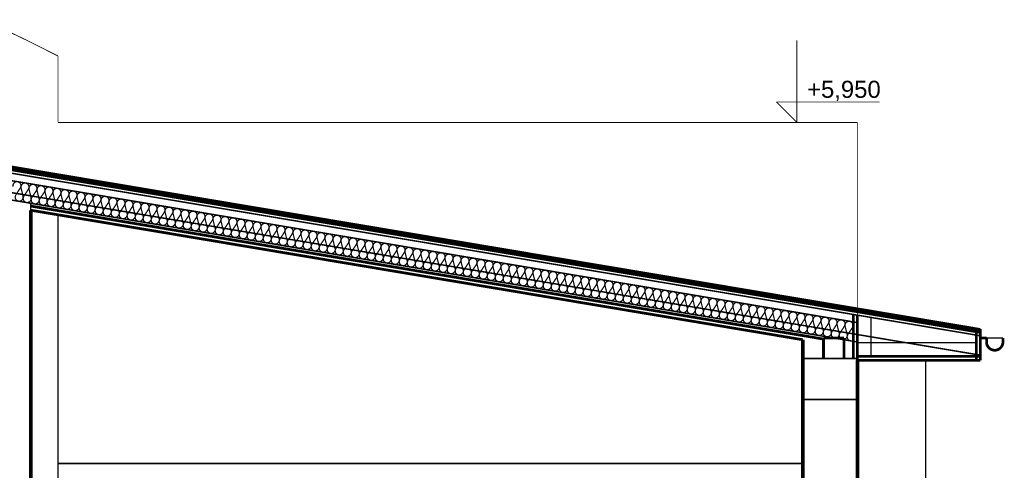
# Model space of a CAD drawing. Extents: x -289843 to 60066, y -44128 to 109843.
# Tile 59 of 61: x 41123 to 48328, y 1164 to 4460. Entities that reach past the tile are written whole.
import ezdxf

# ---------------------------------------------------------------- set-up
doc = ezdxf.new("R2010")
doc.units = 0
doc.header["$MEASUREMENT"] = 0
doc.linetypes.add('Dlouhé čárky', pattern=[250, 150, -100])
for name, color, linetype in [('EXTERIOR_WALLS', 7, 'Continuous'), ('KÓTY', 7, 'Continuous'), ('múry', 7, 'Continuous'), ('PRIEVLAKY', 7, 'Continuous'), ('čiary', 7, 'Continuous')]:
    doc.layers.add(name, color=color, linetype=linetype)
doc.styles.add('GENERATED_STYLE_1', font='arial.ttf')

# ---------------------------------------------------------------- blocks, each defined once
blk = doc.blocks.new('InsulFib_70_1342')
at = {"layer": 'EXTERIOR_WALLS', "color": 0, "linetype": 'ByBlock', "const_width": 8.82}
for points in [[(2847.2, 98.3), (2849.6, 112.7), (2844.9, 126.5), (2834.2, 136.4), (2820.1, 140), (2805.9, 136.4), (2795.2, 126.5), (2790.5, 112.7), (2792.9, 98.3)], [(2906.6, 98.3), (2909, 112.7), (2904.3, 126.5), (2893.5, 136.4), (2879.4, 140), (2865.3, 136.4), (2854.6, 126.5), (2849.8, 112.7), (2852.2, 98.3)], [(2966, 98.3), (2968.4, 112.7), (2963.6, 126.5), (2952.9, 136.4), (2938.8, 140), (2924.7, 136.4), (2913.9, 126.5), (2909.2, 112.7), (2911.6, 98.3)], [(3025.4, 98.3), (3027.7, 112.7), (3023, 126.5), (3012.3, 136.4), (2998.2, 140), (2984, 136.4), (2973.3, 126.5), (2968.6, 112.7), (2971, 98.3)], [(3084.7, 98.3), (3087.1, 112.7), (3082.4, 126.5), (3071.7, 136.4), (3057.5, 140), (3043.4, 136.4), (3032.7, 126.5), (3027.9, 112.7), (3030.3, 98.3)], [(3144.1, 98.3), (3146.5, 112.7), (3141.7, 126.5), (3131, 136.4), (3116.9, 140), (3102.8, 136.4), (3092.1, 126.5), (3087.3, 112.7), (3089.7, 98.3)], [(3203.5, 98.3), (3205.8, 112.7), (3201.1, 126.5), (3190.4, 136.4), (3176.3, 140), (3162.1, 136.4), (3151.4, 126.5), (3146.7, 112.7), (3149.1, 98.3)], [(3262.8, 98.3), (3265.2, 112.7), (3260.5, 126.5), (3249.8, 136.4), (3235.6, 140), (3221.5, 136.4), (3210.8, 126.5), (3206.1, 112.7), (3208.4, 98.3)], [(3322.2, 98.3), (3324.6, 112.7), (3319.9, 126.5), (3309.1, 136.4), (3295, 140), (3280.9, 136.4), (3270.2, 126.5), (3265.4, 112.7), (3267.8, 98.3)], [(3381.6, 98.3), (3384, 112.7), (3379.2, 126.5), (3368.5, 136.4), (3354.4, 140), (3340.3, 136.4), (3329.5, 126.5), (3324.8, 112.7), (3327.2, 98.3)], [(3440.9, 98.3), (3443.3, 112.7), (3438.6, 126.5), (3427.9, 136.4), (3413.7, 140), (3399.6, 136.4), (3388.9, 126.5), (3384.2, 112.7), (3386.6, 98.3)], [(3500.3, 98.3), (3502.7, 112.7), (3498, 126.5), (3487.2, 136.4), (3473.1, 140), (3459, 136.4), (3448.3, 126.5), (3443.5, 112.7), (3445.9, 98.3)], [(3559.7, 98.3), (3562.1, 112.7), (3557.3, 126.5), (3546.6, 136.4), (3532.5, 140), (3518.4, 136.4), (3507.6, 126.5), (3502.9, 112.7), (3505.3, 98.3)], [(3619, 98.3), (3621.4, 112.7), (3616.7, 126.5), (3606, 136.4), (3591.9, 140), (3577.7, 136.4), (3567, 126.5), (3562.3, 112.7), (3564.7, 98.3)], [(3678.4, 98.3), (3680.8, 112.7), (3676.1, 126.5), (3665.3, 136.4), (3651.2, 140), (3637.1, 136.4), (3626.4, 126.5), (3621.6, 112.7), (3624, 98.3)], [(3737.8, 98.3), (3740.2, 112.7), (3735.4, 126.5), (3724.7, 136.4), (3710.6, 140), (3696.5, 136.4), (3685.7, 126.5), (3681, 112.7), (3683.4, 98.3)], [(3797.2, 98.3), (3799.5, 112.7), (3794.8, 126.5), (3784.1, 136.4), (3770, 140), (3755.8, 136.4), (3745.1, 126.5), (3740.4, 112.7), (3742.8, 98.3)], [(3856.5, 98.3), (3858.9, 112.7), (3854.2, 126.5), (3843.5, 136.4), (3829.3, 140), (3815.2, 136.4), (3804.5, 126.5), (3799.8, 112.7), (3802.1, 98.3)], [(3915.9, 98.3), (3918.3, 112.7), (3913.5, 126.5), (3902.8, 136.4), (3888.7, 140), (3874.6, 136.4), (3863.9, 126.5), (3859.1, 112.7), (3861.5, 98.3)], [(3975.3, 98.3), (3977.7, 112.7), (3972.9, 126.5), (3962.2, 136.4), (3948.1, 140), (3933.9, 136.4), (3923.2, 126.5), (3918.5, 112.7), (3920.9, 98.3)], [(4034.6, 98.3), (4037, 112.7), (4032.3, 126.5), (4021.6, 136.4), (4007.4, 140), (3993.3, 136.4), (3982.6, 126.5), (3977.9, 112.7), (3980.3, 98.3)], [(4094, 98.3), (4096.4, 112.7), (4091.7, 126.5), (4080.9, 136.4), (4066.8, 140), (4052.7, 136.4), (4042, 126.5), (4037.2, 112.7), (4039.6, 98.3)], [(4153.4, 98.3), (4155.8, 112.7), (4151, 126.5), (4140.3, 136.4), (4126.2, 140), (4112.1, 136.4), (4101.3, 126.5), (4096.6, 112.7), (4099, 98.3)], [(4212.7, 98.3), (4215.1, 112.7), (4210.4, 126.5), (4199.7, 136.4), (4185.5, 140), (4171.4, 136.4), (4160.7, 126.5), (4156, 112.7), (4158.4, 98.3)], [(4272.1, 98.3), (4274.5, 112.7), (4269.8, 126.5), (4259, 136.4), (4244.9, 140), (4230.8, 136.4), (4220.1, 126.5), (4215.3, 112.7), (4217.7, 98.3)], [(4331.5, 98.3), (4333.9, 112.7), (4329.1, 126.5), (4318.4, 136.4), (4304.3, 140), (4290.2, 136.4), (4279.4, 126.5), (4274.7, 112.7), (4277.1, 98.3)], [(4390.8, 98.3), (4393.2, 112.7), (4388.5, 126.5), (4377.8, 136.4), (4363.7, 140), (4349.5, 136.4), (4338.8, 126.5), (4334.1, 112.7), (4336.5, 98.3)], [(4450.2, 98.3), (4452.6, 112.7), (4447.9, 126.5), (4437.2, 136.4), (4423, 140), (4408.9, 136.4), (4398.2, 126.5), (4393.4, 112.7), (4395.8, 98.3)], [(4509.6, 98.3), (4512, 112.7), (4507.2, 126.5), (4496.5, 136.4), (4482.4, 140), (4468.3, 136.4), (4457.6, 126.5), (4452.8, 112.7), (4455.2, 98.3)], [(4569, 98.3), (4571.3, 112.7), (4566.6, 126.5), (4555.9, 136.4), (4541.8, 140), (4527.6, 136.4), (4516.9, 126.5), (4512.2, 112.7), (4514.6, 98.3)], [(4628.3, 98.3), (4630.7, 112.7), (4626, 126.5), (4615.3, 136.4), (4601.1, 140), (4587, 136.4), (4576.3, 126.5), (4571.6, 112.7), (4573.9, 98.3)], [(4687.7, 98.3), (4690.1, 112.7), (4685.4, 126.5), (4674.6, 136.4), (4660.5, 140), (4646.4, 136.4), (4635.7, 126.5), (4630.9, 112.7), (4633.3, 98.3)], [(4747.1, 98.3), (4749.5, 112.7), (4744.7, 126.5), (4734, 136.4), (4719.9, 140), (4705.8, 136.4), (4695, 126.5), (4690.3, 112.7), (4692.7, 98.3)], [(4806.4, 98.3), (4808.8, 112.7), (4804.1, 126.5), (4793.4, 136.4), (4779.2, 140), (4765.1, 136.4), (4754.4, 126.5), (4749.7, 112.7), (4752.1, 98.3)], [(4865.8, 98.3), (4868.2, 112.7), (4863.5, 126.5), (4852.7, 136.4), (4838.6, 140), (4824.5, 136.4), (4813.8, 126.5), (4809, 112.7), (4811.4, 98.3)], [(4925.2, 98.3), (4927.6, 112.7), (4922.8, 126.5), (4912.1, 136.4), (4898, 140), (4883.9, 136.4), (4873.1, 126.5), (4868.4, 112.7), (4870.8, 98.3)], [(4984.5, 98.3), (4986.9, 112.7), (4982.2, 126.5), (4971.5, 136.4), (4957.4, 140), (4943.2, 136.4), (4932.5, 126.5), (4927.8, 112.7), (4930.2, 98.3)], [(5043.9, 98.3), (5046.3, 112.7), (5041.6, 126.5), (5030.8, 136.4), (5016.7, 140), (5002.6, 136.4), (4991.9, 126.5), (4987.1, 112.7), (4989.5, 98.3)], [(5103.3, 98.3), (5105.7, 112.7), (5100.9, 126.5), (5090.2, 136.4), (5076.1, 140), (5062, 136.4), (5051.2, 126.5), (5046.5, 112.7), (5048.9, 98.3)], [(5162.7, 98.3), (5165, 112.7), (5160.3, 126.5), (5149.6, 136.4), (5135.5, 140), (5121.3, 136.4), (5110.6, 126.5), (5105.9, 112.7), (5108.3, 98.3)], [(5222, 98.3), (5224.4, 112.7), (5219.7, 126.5), (5209, 136.4), (5194.8, 140), (5180.7, 136.4), (5170, 126.5), (5165.2, 112.7), (5167.6, 98.3)], [(5281.4, 98.3), (5283.8, 112.7), (5279, 126.5), (5268.3, 136.4), (5254.2, 140), (5240.1, 136.4), (5229.4, 126.5), (5224.6, 112.7), (5227, 98.3)], [(5340.8, 98.3), (5343.2, 112.7), (5338.4, 126.5), (5327.7, 136.4), (5313.6, 140), (5299.4, 136.4), (5288.7, 126.5), (5284, 112.7), (5286.4, 98.3)], [(5400.1, 98.3), (5402.5, 112.7), (5397.8, 126.5), (5387.1, 136.4), (5372.9, 140), (5358.8, 136.4), (5348.1, 126.5), (5343.4, 112.7), (5345.7, 98.3)], [(5459.5, 98.3), (5461.9, 112.7), (5457.2, 126.5), (5446.4, 136.4), (5432.3, 140), (5418.2, 136.4), (5407.5, 126.5), (5402.7, 112.7), (5405.1, 98.3)], [(5518.9, 98.3), (5521.3, 112.7), (5516.5, 126.5), (5505.8, 136.4), (5491.7, 140), (5477.6, 136.4), (5466.8, 126.5), (5462.1, 112.7), (5464.5, 98.3)], [(5578.2, 98.3), (5580.6, 112.7), (5575.9, 126.5), (5565.2, 136.4), (5551, 140), (5536.9, 136.4), (5526.2, 126.5), (5521.5, 112.7), (5523.9, 98.3)], [(5637.6, 98.3), (5640, 112.7), (5635.3, 126.5), (5624.5, 136.4), (5610.4, 140), (5596.3, 136.4), (5585.6, 126.5), (5580.8, 112.7), (5583.2, 98.3)], [(5697, 98.3), (5699.4, 112.7), (5694.6, 126.5), (5683.9, 136.4), (5669.8, 140), (5655.7, 136.4), (5644.9, 126.5), (5640.2, 112.7), (5642.6, 98.3)], [(5756.3, 98.3), (5758.7, 112.7), (5754, 126.5), (5743.3, 136.4), (5729.2, 140), (5715, 136.4), (5704.3, 126.5), (5699.6, 112.7), (5702, 98.3)], [(5815.7, 98.3), (5818.1, 112.7), (5813.4, 126.5), (5802.7, 136.4), (5788.5, 140), (5774.4, 136.4), (5763.7, 126.5), (5758.9, 112.7), (5761.3, 98.3)], [(5875.1, 98.3), (5877.5, 112.7), (5872.7, 126.5), (5862, 136.4), (5847.9, 140), (5833.8, 136.4), (5823.1, 126.5), (5818.3, 112.7), (5820.7, 98.3)], [(5934.5, 98.3), (5936.8, 112.7), (5932.1, 126.5), (5921.4, 136.4), (5907.3, 140), (5893.1, 136.4), (5882.4, 126.5), (5877.7, 112.7), (5880.1, 98.3)], [(5993.8, 98.3), (5996.2, 112.7), (5991.5, 126.5), (5980.8, 136.4), (5966.6, 140), (5952.5, 136.4), (5941.8, 126.5), (5937.1, 112.7), (5939.4, 98.3)], [(6053.2, 98.3), (6055.6, 112.7), (6050.9, 126.5), (6040.1, 136.4), (6026, 140), (6011.9, 136.4), (6001.2, 126.5), (5996.4, 112.7), (5998.8, 98.3)], [(6112.6, 98.3), (6115, 112.7), (6110.2, 126.5), (6099.5, 136.4), (6085.4, 140), (6071.2, 136.4), (6060.5, 126.5), (6055.8, 112.7), (6058.2, 98.3)], [(6171.9, 98.3), (6174.3, 112.7), (6169.6, 126.5), (6158.9, 136.4), (6144.7, 140), (6130.6, 136.4), (6119.9, 126.5), (6115.2, 112.7), (6117.6, 98.3)], [(6231.3, 98.3), (6233.7, 112.7), (6229, 126.5), (6218.2, 136.4), (6204.1, 140), (6190, 136.4), (6179.3, 126.5), (6174.5, 112.7), (6176.9, 98.3)], [(6290.7, 98.3), (6293.1, 112.7), (6288.3, 126.5), (6277.6, 136.4), (6263.5, 140), (6249.4, 136.4), (6238.6, 126.5), (6233.9, 112.7), (6236.3, 98.3)], [(6350, 98.3), (6352.4, 112.7), (6347.7, 126.5), (6337, 136.4), (6322.9, 140), (6308.7, 136.4), (6298, 126.5), (6293.3, 112.7), (6295.7, 98.3)], [(6409.4, 98.3), (6411.8, 112.7), (6407.1, 126.5), (6396.3, 136.4), (6382.2, 140), (6368.1, 136.4), (6357.4, 126.5), (6352.6, 112.7), (6355, 98.3)], [(6468.8, 98.3), (6471.2, 112.7), (6466.4, 126.5), (6455.7, 136.4), (6441.6, 140), (6427.5, 136.4), (6416.7, 126.5), (6412, 112.7), (6414.4, 98.3)], [(6528.2, 98.3), (6530.5, 112.7), (6525.8, 126.5), (6515.1, 136.4), (6501, 140), (6486.8, 136.4), (6476.1, 126.5), (6471.4, 112.7), (6473.8, 98.3)], [(6587.5, 98.3), (6589.9, 112.7), (6585.2, 126.5), (6574.5, 136.4), (6560.3, 140), (6546.2, 136.4), (6535.5, 126.5), (6530.7, 112.7), (6533.1, 98.3)], [(6646.9, 98.3), (6649.3, 112.7), (6644.5, 126.5), (6633.8, 136.4), (6619.7, 140), (6605.6, 136.4), (6594.9, 126.5), (6590.1, 112.7), (6592.5, 98.3)], [(6706.3, 98.3), (6708.7, 112.7), (6703.9, 126.5), (6693.2, 136.4), (6679.1, 140), (6664.9, 136.4), (6654.2, 126.5), (6649.5, 112.7), (6651.9, 98.3)], [(6765.6, 98.3), (6768, 112.7), (6763.3, 126.5), (6752.6, 136.4), (6738.4, 140), (6724.3, 136.4), (6713.6, 126.5), (6708.9, 112.7), (6711.2, 98.3)], [(6825, 98.3), (6827.4, 112.7), (6822.7, 126.5), (6811.9, 136.4), (6797.8, 140), (6783.7, 136.4), (6773, 126.5), (6768.2, 112.7), (6770.6, 98.3)], [(6884.4, 98.3), (6886.8, 112.7), (6882, 126.5), (6871.3, 136.4), (6857.2, 140), (6843.1, 136.4), (6832.3, 126.5), (6827.6, 112.7), (6830, 98.3)], [(6943.7, 98.3), (6946.1, 112.7), (6941.4, 126.5), (6930.7, 136.4), (6916.5, 140), (6902.4, 136.4), (6891.7, 126.5), (6887, 112.7), (6889.4, 98.3)], [(7003.1, 98.3), (7005.5, 112.7), (7000.8, 126.5), (6990, 136.4), (6975.9, 140), (6961.8, 136.4), (6951.1, 126.5), (6946.3, 112.7), (6948.7, 98.3)], [(7062.5, 98.3), (7064.9, 112.7), (7060.1, 126.5), (7049.4, 136.4), (7035.3, 140), (7021.2, 136.4), (7010.4, 126.5), (7005.7, 112.7), (7008.1, 98.3)], [(7121.8, 98.3), (7124.2, 112.7), (7119.5, 126.5), (7108.8, 136.4), (7094.7, 140), (7080.5, 136.4), (7069.8, 126.5), (7065.1, 112.7), (7067.5, 98.3)], [(7181.2, 98.3), (7183.6, 112.7), (7178.9, 126.5), (7168.1, 136.4), (7154, 140), (7139.9, 136.4), (7129.2, 126.5), (7124.4, 112.7), (7126.8, 98.3)], [(7240.6, 98.3), (7243, 112.7), (7238.2, 126.5), (7227.5, 136.4), (7213.4, 140), (7199.3, 136.4), (7188.5, 126.5), (7183.8, 112.7), (7186.2, 98.3)], [(7300, 98.3), (7302.3, 112.7), (7297.6, 126.5), (7286.9, 136.4), (7272.8, 140), (7258.6, 136.4), (7247.9, 126.5), (7243.2, 112.7), (7245.6, 98.3)], [(7359.3, 98.3), (7361.7, 112.7), (7357, 126.5), (7346.3, 136.4), (7332.1, 140), (7318, 136.4), (7307.3, 126.5), (7302.6, 112.7), (7304.9, 98.3)], [(7418.7, 98.3), (7421.1, 112.7), (7416.3, 126.5), (7405.6, 136.4), (7391.5, 140), (7377.4, 136.4), (7366.7, 126.5), (7361.9, 112.7), (7364.3, 98.3)], [(7478.1, 98.3), (7480.5, 112.7), (7475.7, 126.5), (7465, 136.4), (7450.9, 140), (7436.7, 136.4), (7426, 126.5), (7421.3, 112.7), (7423.7, 98.3)], [(7537.4, 98.3), (7539.8, 112.7), (7535.1, 126.5), (7524.4, 136.4), (7510.2, 140), (7496.1, 136.4), (7485.4, 126.5), (7480.7, 112.7), (7483.1, 98.3)], [(7596.8, 98.3), (7599.2, 112.7), (7594.5, 126.5), (7583.7, 136.4), (7569.6, 140), (7555.5, 136.4), (7544.8, 126.5), (7540, 112.7), (7542.4, 98.3)], [(7656.2, 98.3), (7658.6, 112.7), (7653.8, 126.5), (7643.1, 136.4), (7629, 140), (7614.9, 136.4), (7604.1, 126.5), (7599.4, 112.7), (7601.8, 98.3)], [(7715.5, 98.3), (7717.9, 112.7), (7713.2, 126.5), (7702.5, 136.4), (7688.4, 140), (7674.2, 136.4), (7663.5, 126.5), (7658.8, 112.7), (7661.2, 98.3)], [(7774.9, 98.3), (7777.3, 112.7), (7772.6, 126.5), (7761.8, 136.4), (7747.7, 140), (7733.6, 136.4), (7722.9, 126.5), (7718.1, 112.7), (7720.5, 98.3)], [(7834.3, 98.3), (7836.7, 112.7), (7831.9, 126.5), (7821.2, 136.4), (7807.1, 140), (7793, 136.4), (7782.2, 126.5), (7777.5, 112.7), (7779.9, 98.3)], [(7893.7, 98.3), (7896, 112.7), (7891.3, 126.5), (7880.6, 136.4), (7866.5, 140), (7852.3, 136.4), (7841.6, 126.5), (7836.9, 112.7), (7839.3, 98.3)], [(7953, 98.3), (7955.4, 112.7), (7950.7, 126.5), (7940, 136.4), (7925.8, 140), (7911.7, 136.4), (7901, 126.5), (7896.2, 112.7), (7898.6, 98.3)], [(8012.4, 98.3), (8014.8, 112.7), (8010, 126.5), (7999.3, 136.4), (7985.2, 140), (7971.1, 136.4), (7960.4, 126.5), (7955.6, 112.7), (7958, 98.3)], [(8071.8, 98.3), (8074.1, 112.7), (8069.4, 126.5), (8058.7, 136.4), (8044.6, 140), (8030.4, 136.4), (8019.7, 126.5), (8015, 112.7), (8017.4, 98.3)], [(8131.1, 98.3), (8133.5, 112.7), (8128.8, 126.5), (8118.1, 136.4), (8103.9, 140), (8089.8, 136.4), (8079.1, 126.5), (8074.4, 112.7), (8076.7, 98.3)], [(8190.5, 98.3), (8192.9, 112.7), (8188.2, 126.5), (8177.4, 136.4), (8163.3, 140), (8149.2, 136.4), (8138.5, 126.5), (8133.7, 112.7), (8136.1, 98.3)], [(8249.9, 98.3), (8252.3, 112.7), (8247.5, 126.5), (8236.8, 136.4), (8222.7, 140), (8208.6, 136.4), (8197.8, 126.5), (8193.1, 112.7), (8195.5, 98.3)], [(8309.2, 98.3), (8311.6, 112.7), (8306.9, 126.5), (8296.2, 136.4), (8282, 140), (8267.9, 136.4), (8257.2, 126.5), (8252.5, 112.7), (8254.9, 98.3)], [(8368.6, 98.3), (8371, 112.7), (8366.3, 126.5), (8355.5, 136.4), (8341.4, 140), (8327.3, 136.4), (8316.6, 126.5), (8311.8, 112.7), (8314.2, 98.3)], [(8428, 98.3), (8430.4, 112.7), (8425.6, 126.5), (8414.9, 136.4), (8400.8, 140), (8386.7, 136.4), (8375.9, 126.5), (8371.2, 112.7), (8373.6, 98.3)], [(8487.3, 98.3), (8489.7, 112.7), (8485, 126.5), (8474.3, 136.4), (8460.2, 140), (8446, 136.4), (8435.3, 126.5), (8430.6, 112.7), (8433, 98.3)], [(8546.7, 98.3), (8549.1, 112.7), (8544.4, 126.5), (8533.6, 136.4), (8519.5, 140), (8505.4, 136.4), (8494.7, 126.5), (8489.9, 112.7), (8492.3, 98.3)], [(8606.1, 98.3), (8608.5, 112.7), (8603.7, 126.5), (8593, 136.4), (8578.9, 140), (8564.8, 136.4), (8554, 126.5), (8549.3, 112.7), (8551.7, 98.3)], [(8665.5, 98.3), (8667.8, 112.7), (8663.1, 126.5), (8652.4, 136.4), (8638.3, 140), (8624.1, 136.4), (8613.4, 126.5), (8608.7, 112.7), (8611.1, 98.3)], [(8724.8, 98.3), (8727.2, 112.7), (8722.5, 126.5), (8711.8, 136.4), (8697.6, 140), (8683.5, 136.4), (8672.8, 126.5), (8668.1, 112.7), (8670.4, 98.3)], [(8784.2, 98.3), (8786.6, 112.7), (8781.8, 126.5), (8771.1, 136.4), (8757, 140), (8742.9, 136.4), (8732.2, 126.5), (8727.4, 112.7), (8729.8, 98.3)], [(8843.6, 98.3), (8846, 112.7), (8841.2, 126.5), (8830.5, 136.4), (8816.4, 140), (8802.2, 136.4), (8791.5, 126.5), (8786.8, 112.7), (8789.2, 98.3)], [(8902.9, 98.3), (8905.3, 112.7), (8900.6, 126.5), (8889.9, 136.4), (8875.7, 140), (8861.6, 136.4), (8850.9, 126.5), (8846.2, 112.7), (8848.6, 98.3)], [(8962.3, 98.3), (8964.7, 112.7), (8960, 126.5), (8949.2, 136.4), (8935.1, 140), (8921, 136.4), (8910.3, 126.5), (8905.5, 112.7), (8907.9, 98.3)], [(9021.7, 98.3), (9024.1, 112.7), (9019.3, 126.5), (9008.6, 136.4), (8994.5, 140), (8980.4, 136.4), (8969.6, 126.5), (8964.9, 112.7), (8967.3, 98.3)], [(2822.5, 41.7), (2847.2, 98.3)], [(2852.2, 98.3), (2876.9, 41.7)], [(2881.9, 41.7), (2906.6, 98.3)], [(2911.6, 98.3), (2936.3, 41.7)], [(2941.3, 41.7), (2966, 98.3)], [(2971, 98.3), (2995.7, 41.7)], [(3000.7, 41.7), (3025.4, 98.3)], [(3030.3, 98.3), (3055, 41.7)], [(3060, 41.7), (3084.7, 98.3)], [(3089.7, 98.3), (3114.4, 41.7)], [(3119.4, 41.7), (3144.1, 98.3)], [(3149.1, 98.3), (3173.8, 41.7)], [(3178.8, 41.7), (3203.5, 98.3)], [(3208.4, 98.3), (3233.1, 41.7)], [(3238.1, 41.7), (3262.8, 98.3)], [(3267.8, 98.3), (3292.5, 41.7)], [(3297.5, 41.7), (3322.2, 98.3)], [(3327.2, 98.3), (3351.9, 41.7)], [(3356.9, 41.7), (3381.6, 98.3)], [(3386.6, 98.3), (3411.3, 41.7)], [(3416.2, 41.7), (3440.9, 98.3)], [(3445.9, 98.3), (3470.6, 41.7)], [(3475.6, 41.7), (3500.3, 98.3)], [(3505.3, 98.3), (3530, 41.7)], [(3535, 41.7), (3559.7, 98.3)], [(3564.7, 98.3), (3589.4, 41.7)], [(3594.3, 41.7), (3619, 98.3)], [(3624, 98.3), (3648.7, 41.7)], [(3653.7, 41.7), (3678.4, 98.3)], [(3683.4, 98.3), (3708.1, 41.7)], [(3713.1, 41.7), (3737.8, 98.3)], [(3742.8, 98.3), (3767.5, 41.7)], [(3772.5, 41.7), (3797.2, 98.3)], [(3802.1, 98.3), (3826.8, 41.7)], [(3831.8, 41.7), (3856.5, 98.3)], [(3861.5, 98.3), (3886.2, 41.7)], [(3891.2, 41.7), (3915.9, 98.3)], [(3920.9, 98.3), (3945.6, 41.7)], [(3950.6, 41.7), (3975.3, 98.3)], [(3980.3, 98.3), (4004.9, 41.7)], [(4009.9, 41.7), (4034.6, 98.3)], [(4039.6, 98.3), (4064.3, 41.7)], [(4069.3, 41.7), (4094, 98.3)], [(4099, 98.3), (4123.7, 41.7)], [(4128.7, 41.7), (4153.4, 98.3)], [(4158.4, 98.3), (4183.1, 41.7)], [(4188, 41.7), (4212.7, 98.3)], [(4217.7, 98.3), (4242.4, 41.7)], [(4247.4, 41.7), (4272.1, 98.3)], [(4277.1, 98.3), (4301.8, 41.7)], [(4306.8, 41.7), (4331.5, 98.3)], [(4336.5, 98.3), (4361.2, 41.7)], [(4366.2, 41.7), (4390.8, 98.3)], [(4395.8, 98.3), (4420.5, 41.7)], [(4425.5, 41.7), (4450.2, 98.3)], [(4455.2, 98.3), (4479.9, 41.7)], [(4484.9, 41.7), (4509.6, 98.3)], [(4514.6, 98.3), (4539.3, 41.7)], [(4544.3, 41.7), (4569, 98.3)], [(4573.9, 98.3), (4598.6, 41.7)], [(4603.6, 41.7), (4628.3, 98.3)], [(4633.3, 98.3), (4658, 41.7)], [(4663, 41.7), (4687.7, 98.3)], [(4692.7, 98.3), (4717.4, 41.7)], [(4722.4, 41.7), (4747.1, 98.3)], [(4752.1, 98.3), (4776.8, 41.7)], [(4781.7, 41.7), (4806.4, 98.3)], [(4811.4, 98.3), (4836.1, 41.7)], [(4841.1, 41.7), (4865.8, 98.3)], [(4870.8, 98.3), (4895.5, 41.7)], [(4900.5, 41.7), (4925.2, 98.3)], [(4930.2, 98.3), (4954.9, 41.7)], [(4959.8, 41.7), (4984.5, 98.3)], [(4989.5, 98.3), (5014.2, 41.7)], [(5019.2, 41.7), (5043.9, 98.3)], [(5048.9, 98.3), (5073.6, 41.7)], [(5078.6, 41.7), (5103.3, 98.3)], [(5108.3, 98.3), (5133, 41.7)], [(5138, 41.7), (5162.7, 98.3)], [(5167.6, 98.3), (5192.3, 41.7)], [(5197.3, 41.7), (5222, 98.3)], [(5227, 98.3), (5251.7, 41.7)], [(5256.7, 41.7), (5281.4, 98.3)], [(5286.4, 98.3), (5311.1, 41.7)], [(5316.1, 41.7), (5340.8, 98.3)], [(5345.7, 98.3), (5370.4, 41.7)], [(5375.4, 41.7), (5400.1, 98.3)], [(5405.1, 98.3), (5429.8, 41.7)], [(5434.8, 41.7), (5459.5, 98.3)], [(5464.5, 98.3), (5489.2, 41.7)], [(5494.2, 41.7), (5518.9, 98.3)], [(5523.9, 98.3), (5548.6, 41.7)], [(5553.5, 41.7), (5578.2, 98.3)], [(5583.2, 98.3), (5607.9, 41.7)], [(5612.9, 41.7), (5637.6, 98.3)], [(5642.6, 98.3), (5667.3, 41.7)], [(5672.3, 41.7), (5697, 98.3)], [(5702, 98.3), (5726.7, 41.7)], [(5731.7, 41.7), (5756.3, 98.3)], [(5761.3, 98.3), (5786, 41.7)], [(5791, 41.7), (5815.7, 98.3)], [(5820.7, 98.3), (5845.4, 41.7)], [(5850.4, 41.7), (5875.1, 98.3)], [(5880.1, 98.3), (5904.8, 41.7)], [(5909.8, 41.7), (5934.5, 98.3)], [(5939.4, 98.3), (5964.1, 41.7)], [(5969.1, 41.7), (5993.8, 98.3)], [(5998.8, 98.3), (6023.5, 41.7)], [(6028.5, 41.7), (6053.2, 98.3)], [(6058.2, 98.3), (6082.9, 41.7)], [(6087.9, 41.7), (6112.6, 98.3)], [(6117.6, 98.3), (6142.3, 41.7)], [(6147.2, 41.7), (6171.9, 98.3)], [(6176.9, 98.3), (6201.6, 41.7)], [(6206.6, 41.7), (6231.3, 98.3)], [(6236.3, 98.3), (6261, 41.7)], [(6266, 41.7), (6290.7, 98.3)], [(6295.7, 98.3), (6320.4, 41.7)], [(6325.3, 41.7), (6350, 98.3)], [(6355, 98.3), (6379.7, 41.7)], [(6384.7, 41.7), (6409.4, 98.3)], [(6414.4, 98.3), (6439.1, 41.7)], [(6444.1, 41.7), (6468.8, 98.3)], [(6473.8, 98.3), (6498.5, 41.7)], [(6503.5, 41.7), (6528.2, 98.3)], [(6533.1, 98.3), (6557.8, 41.7)], [(6562.8, 41.7), (6587.5, 98.3)], [(6592.5, 98.3), (6617.2, 41.7)], [(6622.2, 41.7), (6646.9, 98.3)], [(6651.9, 98.3), (6676.6, 41.7)], [(6681.6, 41.7), (6706.3, 98.3)], [(6711.2, 98.3), (6735.9, 41.7)], [(6740.9, 41.7), (6765.6, 98.3)], [(6770.6, 98.3), (6795.3, 41.7)], [(6800.3, 41.7), (6825, 98.3)], [(6830, 98.3), (6854.7, 41.7)], [(6859.7, 41.7), (6884.4, 98.3)], [(6889.4, 98.3), (6914.1, 41.7)], [(6919, 41.7), (6943.7, 98.3)], [(6948.7, 98.3), (6973.4, 41.7)], [(6978.4, 41.7), (7003.1, 98.3)], [(7008.1, 98.3), (7032.8, 41.7)], [(7037.8, 41.7), (7062.5, 98.3)], [(7067.5, 98.3), (7092.2, 41.7)], [(7097.1, 41.7), (7121.8, 98.3)], [(7126.8, 98.3), (7151.5, 41.7)], [(7156.5, 41.7), (7181.2, 98.3)], [(7186.2, 98.3), (7210.9, 41.7)], [(7215.9, 41.7), (7240.6, 98.3)], [(7245.6, 98.3), (7270.3, 41.7)], [(7275.3, 41.7), (7300, 98.3)], [(7304.9, 98.3), (7329.6, 41.7)], [(7334.6, 41.7), (7359.3, 98.3)], [(7364.3, 98.3), (7389, 41.7)], [(7394, 41.7), (7418.7, 98.3)], [(7423.7, 98.3), (7448.4, 41.7)], [(7453.4, 41.7), (7478.1, 98.3)], [(7483.1, 98.3), (7507.7, 41.7)], [(7512.7, 41.7), (7537.4, 98.3)], [(7542.4, 98.3), (7567.1, 41.7)], [(7572.1, 41.7), (7596.8, 98.3)], [(7601.8, 98.3), (7626.5, 41.7)], [(7631.5, 41.7), (7656.2, 98.3)], [(7661.2, 98.3), (7685.9, 41.7)], [(7690.8, 41.7), (7715.5, 98.3)], [(7720.5, 98.3), (7745.2, 41.7)], [(7750.2, 41.7), (7774.9, 98.3)], [(7779.9, 98.3), (7804.6, 41.7)], [(7809.6, 41.7), (7834.3, 98.3)], [(7839.3, 98.3), (7864, 41.7)], [(7869, 41.7), (7893.7, 98.3)], [(7898.6, 98.3), (7923.3, 41.7)], [(7928.3, 41.7), (7953, 98.3)], [(7958, 98.3), (7982.7, 41.7)], [(7987.7, 41.7), (8012.4, 98.3)], [(8017.4, 98.3), (8042.1, 41.7)], [(8047.1, 41.7), (8071.8, 98.3)], [(8076.7, 98.3), (8101.4, 41.7)], [(8106.4, 41.7), (8131.1, 98.3)], [(8136.1, 98.3), (8160.8, 41.7)], [(8165.8, 41.7), (8190.5, 98.3)], [(8195.5, 98.3), (8220.2, 41.7)], [(8225.2, 41.7), (8249.9, 98.3)], [(8254.9, 98.3), (8279.6, 41.7)], [(8284.5, 41.7), (8309.2, 98.3)], [(8314.2, 98.3), (8338.9, 41.7)], [(8343.9, 41.7), (8368.6, 98.3)], [(8373.6, 98.3), (8398.3, 41.7)], [(8403.3, 41.7), (8428, 98.3)], [(8433, 98.3), (8457.7, 41.7)], [(8462.6, 41.7), (8487.3, 98.3)], [(8492.3, 98.3), (8517, 41.7)], [(8522, 41.7), (8546.7, 98.3)], [(8551.7, 98.3), (8576.4, 41.7)], [(8581.4, 41.7), (8606.1, 98.3)], [(8611.1, 98.3), (8635.8, 41.7)], [(8640.8, 41.7), (8665.5, 98.3)], [(8670.4, 98.3), (8695.1, 41.7)], [(8700.1, 41.7), (8724.8, 98.3)], [(8729.8, 98.3), (8754.5, 41.7)], [(8759.5, 41.7), (8784.2, 98.3)], [(8789.2, 98.3), (8813.9, 41.7)], [(8818.9, 41.7), (8843.6, 98.3)], [(8848.6, 98.3), (8873.2, 41.7)], [(8878.2, 41.7), (8902.9, 98.3)], [(8907.9, 98.3), (8932.6, 41.7)], [(8937.6, 41.7), (8962.3, 98.3)], [(8967.3, 98.3), (8992, 41.7)], [(8997, 41.7), (9021.7, 98.3)], [(2822.5, 41.7), (2820.2, 27.3), (2824.9, 13.5), (2835.6, 3.6), (2849.7, 0), (2863.9, 3.6), (2874.6, 13.5), (2879.3, 27.3), (2876.9, 41.7)], [(2881.9, 41.7), (2879.5, 27.3), (2884.3, 13.5), (2895, 3.6), (2909.1, 0), (2923.2, 3.6), (2934, 13.5), (2938.7, 27.3), (2936.3, 41.7)], [(2941.3, 41.7), (2938.9, 27.3), (2943.6, 13.5), (2954.3, 3.6), (2968.5, 0), (2982.6, 3.6), (2993.3, 13.5), (2998.1, 27.3), (2995.7, 41.7)], [(3000.7, 41.7), (2998.3, 27.3), (3003, 13.5), (3013.7, 3.6), (3027.8, 0), (3042, 3.6), (3052.7, 13.5), (3057.4, 27.3), (3055, 41.7)], [(3060, 41.7), (3057.6, 27.3), (3062.4, 13.5), (3073.1, 3.6), (3087.2, 0), (3101.3, 3.6), (3112.1, 13.5), (3116.8, 27.3), (3114.4, 41.7)], [(3119.4, 41.7), (3117, 27.3), (3121.7, 13.5), (3132.5, 3.6), (3146.6, 0), (3160.7, 3.6), (3171.4, 13.5), (3176.2, 27.3), (3173.8, 41.7)], [(3178.8, 41.7), (3176.4, 27.3), (3181.1, 13.5), (3191.8, 3.6), (3206, 0), (3220.1, 3.6), (3230.8, 13.5), (3235.5, 27.3), (3233.1, 41.7)], [(3238.1, 41.7), (3235.7, 27.3), (3240.5, 13.5), (3251.2, 3.6), (3265.3, 0), (3279.4, 3.6), (3290.2, 13.5), (3294.9, 27.3), (3292.5, 41.7)], [(3297.5, 41.7), (3295.1, 27.3), (3299.8, 13.5), (3310.6, 3.6), (3324.7, 0), (3338.8, 3.6), (3349.5, 13.5), (3354.3, 27.3), (3351.9, 41.7)], [(3356.9, 41.7), (3354.5, 27.3), (3359.2, 13.5), (3369.9, 3.6), (3384.1, 0), (3398.2, 3.6), (3408.9, 13.5), (3413.6, 27.3), (3411.3, 41.7)], [(3416.2, 41.7), (3413.8, 27.3), (3418.6, 13.5), (3429.3, 3.6), (3443.4, 0), (3457.6, 3.6), (3468.3, 13.5), (3473, 27.3), (3470.6, 41.7)], [(3475.6, 41.7), (3473.2, 27.3), (3478, 13.5), (3488.7, 3.6), (3502.8, 0), (3516.9, 3.6), (3527.6, 13.5), (3532.4, 27.3), (3530, 41.7)], [(3535, 41.7), (3532.6, 27.3), (3537.3, 13.5), (3548, 3.6), (3562.2, 0), (3576.3, 3.6), (3587, 13.5), (3591.8, 27.3), (3589.4, 41.7)], [(3594.3, 41.7), (3592, 27.3), (3596.7, 13.5), (3607.4, 3.6), (3621.5, 0), (3635.7, 3.6), (3646.4, 13.5), (3651.1, 27.3), (3648.7, 41.7)], [(3653.7, 41.7), (3651.3, 27.3), (3656.1, 13.5), (3666.8, 3.6), (3680.9, 0), (3695, 3.6), (3705.8, 13.5), (3710.5, 27.3), (3708.1, 41.7)], [(3713.1, 41.7), (3710.7, 27.3), (3715.4, 13.5), (3726.2, 3.6), (3740.3, 0), (3754.4, 3.6), (3765.1, 13.5), (3769.9, 27.3), (3767.5, 41.7)], [(3772.5, 41.7), (3770.1, 27.3), (3774.8, 13.5), (3785.5, 3.6), (3799.6, 0), (3813.8, 3.6), (3824.5, 13.5), (3829.2, 27.3), (3826.8, 41.7)], [(3831.8, 41.7), (3829.4, 27.3), (3834.2, 13.5), (3844.9, 3.6), (3859, 0), (3873.1, 3.6), (3883.9, 13.5), (3888.6, 27.3), (3886.2, 41.7)], [(3891.2, 41.7), (3888.8, 27.3), (3893.5, 13.5), (3904.3, 3.6), (3918.4, 0), (3932.5, 3.6), (3943.2, 13.5), (3948, 27.3), (3945.6, 41.7)], [(3950.6, 41.7), (3948.2, 27.3), (3952.9, 13.5), (3963.6, 3.6), (3977.8, 0), (3991.9, 3.6), (4002.6, 13.5), (4007.3, 27.3), (4004.9, 41.7)], [(4009.9, 41.7), (4007.5, 27.3), (4012.3, 13.5), (4023, 3.6), (4037.1, 0), (4051.2, 3.6), (4062, 13.5), (4066.7, 27.3), (4064.3, 41.7)], [(4069.3, 41.7), (4066.9, 27.3), (4071.6, 13.5), (4082.4, 3.6), (4096.5, 0), (4110.6, 3.6), (4121.3, 13.5), (4126.1, 27.3), (4123.7, 41.7)], [(4128.7, 41.7), (4126.3, 27.3), (4131, 13.5), (4141.7, 3.6), (4155.9, 0), (4170, 3.6), (4180.7, 13.5), (4185.4, 27.3), (4183.1, 41.7)], [(4188, 41.7), (4185.7, 27.3), (4190.4, 13.5), (4201.1, 3.6), (4215.2, 0), (4229.4, 3.6), (4240.1, 13.5), (4244.8, 27.3), (4242.4, 41.7)], [(4247.4, 41.7), (4245, 27.3), (4249.8, 13.5), (4260.5, 3.6), (4274.6, 0), (4288.7, 3.6), (4299.4, 13.5), (4304.2, 27.3), (4301.8, 41.7)], [(4306.8, 41.7), (4304.4, 27.3), (4309.1, 13.5), (4319.8, 3.6), (4334, 0), (4348.1, 3.6), (4358.8, 13.5), (4363.6, 27.3), (4361.2, 41.7)], [(4366.2, 41.7), (4363.8, 27.3), (4368.5, 13.5), (4379.2, 3.6), (4393.3, 0), (4407.5, 3.6), (4418.2, 13.5), (4422.9, 27.3), (4420.5, 41.7)], [(4425.5, 41.7), (4423.1, 27.3), (4427.9, 13.5), (4438.6, 3.6), (4452.7, 0), (4466.8, 3.6), (4477.6, 13.5), (4482.3, 27.3), (4479.9, 41.7)], [(4484.9, 41.7), (4482.5, 27.3), (4487.2, 13.5), (4498, 3.6), (4512.1, 0), (4526.2, 3.6), (4536.9, 13.5), (4541.7, 27.3), (4539.3, 41.7)], [(4544.3, 41.7), (4541.9, 27.3), (4546.6, 13.5), (4557.3, 3.6), (4571.5, 0), (4585.6, 3.6), (4596.3, 13.5), (4601, 27.3), (4598.6, 41.7)], [(4603.6, 41.7), (4601.2, 27.3), (4606, 13.5), (4616.7, 3.6), (4630.8, 0), (4644.9, 3.6), (4655.7, 13.5), (4660.4, 27.3), (4658, 41.7)], [(4663, 41.7), (4660.6, 27.3), (4665.3, 13.5), (4676.1, 3.6), (4690.2, 0), (4704.3, 3.6), (4715, 13.5), (4719.8, 27.3), (4717.4, 41.7)], [(4722.4, 41.7), (4720, 27.3), (4724.7, 13.5), (4735.4, 3.6), (4749.6, 0), (4763.7, 3.6), (4774.4, 13.5), (4779.1, 27.3), (4776.8, 41.7)], [(4781.7, 41.7), (4779.3, 27.3), (4784.1, 13.5), (4794.8, 3.6), (4808.9, 0), (4823.1, 3.6), (4833.8, 13.5), (4838.5, 27.3), (4836.1, 41.7)], [(4841.1, 41.7), (4838.7, 27.3), (4843.5, 13.5), (4854.2, 3.6), (4868.3, 0), (4882.4, 3.6), (4893.1, 13.5), (4897.9, 27.3), (4895.5, 41.7)], [(4900.5, 41.7), (4898.1, 27.3), (4902.8, 13.5), (4913.5, 3.6), (4927.7, 0), (4941.8, 3.6), (4952.5, 13.5), (4957.2, 27.3), (4954.9, 41.7)], [(4959.8, 41.7), (4957.5, 27.3), (4962.2, 13.5), (4972.9, 3.6), (4987, 0), (5001.2, 3.6), (5011.9, 13.5), (5016.6, 27.3), (5014.2, 41.7)], [(5019.2, 41.7), (5016.8, 27.3), (5021.6, 13.5), (5032.3, 3.6), (5046.4, 0), (5060.5, 3.6), (5071.3, 13.5), (5076, 27.3), (5073.6, 41.7)], [(5078.6, 41.7), (5076.2, 27.3), (5080.9, 13.5), (5091.7, 3.6), (5105.8, 0), (5119.9, 3.6), (5130.6, 13.5), (5135.4, 27.3), (5133, 41.7)], [(5138, 41.7), (5135.6, 27.3), (5140.3, 13.5), (5151, 3.6), (5165.1, 0), (5179.3, 3.6), (5190, 13.5), (5194.7, 27.3), (5192.3, 41.7)], [(5197.3, 41.7), (5194.9, 27.3), (5199.7, 13.5), (5210.4, 3.6), (5224.5, 0), (5238.6, 3.6), (5249.4, 13.5), (5254.1, 27.3), (5251.7, 41.7)], [(5256.7, 41.7), (5254.3, 27.3), (5259, 13.5), (5269.8, 3.6), (5283.9, 0), (5298, 3.6), (5308.7, 13.5), (5313.5, 27.3), (5311.1, 41.7)], [(5316.1, 41.7), (5313.7, 27.3), (5318.4, 13.5), (5329.1, 3.6), (5343.3, 0), (5357.4, 3.6), (5368.1, 13.5), (5372.8, 27.3), (5370.4, 41.7)], [(5375.4, 41.7), (5373, 27.3), (5377.8, 13.5), (5388.5, 3.6), (5402.6, 0), (5416.7, 3.6), (5427.5, 13.5), (5432.2, 27.3), (5429.8, 41.7)], [(5434.8, 41.7), (5432.4, 27.3), (5437.1, 13.5), (5447.9, 3.6), (5462, 0), (5476.1, 3.6), (5486.8, 13.5), (5491.6, 27.3), (5489.2, 41.7)], [(5494.2, 41.7), (5491.8, 27.3), (5496.5, 13.5), (5507.2, 3.6), (5521.4, 0), (5535.5, 3.6), (5546.2, 13.5), (5550.9, 27.3), (5548.6, 41.7)], [(5553.5, 41.7), (5551.2, 27.3), (5555.9, 13.5), (5566.6, 3.6), (5580.7, 0), (5594.9, 3.6), (5605.6, 13.5), (5610.3, 27.3), (5607.9, 41.7)], [(5612.9, 41.7), (5610.5, 27.3), (5615.3, 13.5), (5626, 3.6), (5640.1, 0), (5654.2, 3.6), (5664.9, 13.5), (5669.7, 27.3), (5667.3, 41.7)], [(5672.3, 41.7), (5669.9, 27.3), (5674.6, 13.5), (5685.3, 3.6), (5699.5, 0), (5713.6, 3.6), (5724.3, 13.5), (5729.1, 27.3), (5726.7, 41.7)], [(5731.7, 41.7), (5729.3, 27.3), (5734, 13.5), (5744.7, 3.6), (5758.8, 0), (5773, 3.6), (5783.7, 13.5), (5788.4, 27.3), (5786, 41.7)], [(5791, 41.7), (5788.6, 27.3), (5793.4, 13.5), (5804.1, 3.6), (5818.2, 0), (5832.3, 3.6), (5843.1, 13.5), (5847.8, 27.3), (5845.4, 41.7)], [(5850.4, 41.7), (5848, 27.3), (5852.7, 13.5), (5863.5, 3.6), (5877.6, 0), (5891.7, 3.6), (5902.4, 13.5), (5907.2, 27.3), (5904.8, 41.7)], [(5909.8, 41.7), (5907.4, 27.3), (5912.1, 13.5), (5922.8, 3.6), (5936.9, 0), (5951.1, 3.6), (5961.8, 13.5), (5966.5, 27.3), (5964.1, 41.7)], [(5969.1, 41.7), (5966.7, 27.3), (5971.5, 13.5), (5982.2, 3.6), (5996.3, 0), (6010.4, 3.6), (6021.2, 13.5), (6025.9, 27.3), (6023.5, 41.7)], [(6028.5, 41.7), (6026.1, 27.3), (6030.8, 13.5), (6041.6, 3.6), (6055.7, 0), (6069.8, 3.6), (6080.5, 13.5), (6085.3, 27.3), (6082.9, 41.7)], [(6087.9, 41.7), (6085.5, 27.3), (6090.2, 13.5), (6100.9, 3.6), (6115.1, 0), (6129.2, 3.6), (6139.9, 13.5), (6144.6, 27.3), (6142.2, 41.7)], [(6147.2, 41.7), (6144.8, 27.3), (6149.6, 13.5), (6160.3, 3.6), (6174.4, 0), (6188.6, 3.6), (6199.3, 13.5), (6204, 27.3), (6201.6, 41.7)], [(6206.6, 41.7), (6204.2, 27.3), (6209, 13.5), (6219.7, 3.6), (6233.8, 0), (6247.9, 3.6), (6258.6, 13.5), (6263.4, 27.3), (6261, 41.7)], [(6266, 41.7), (6263.6, 27.3), (6268.3, 13.5), (6279, 3.6), (6293.2, 0), (6307.3, 3.6), (6318, 13.5), (6322.7, 27.3), (6320.4, 41.7)], [(6325.3, 41.7), (6323, 27.3), (6327.7, 13.5), (6338.4, 3.6), (6352.5, 0), (6366.7, 3.6), (6377.4, 13.5), (6382.1, 27.3), (6379.7, 41.7)], [(6384.7, 41.7), (6382.3, 27.3), (6387.1, 13.5), (6397.8, 3.6), (6411.9, 0), (6426, 3.6), (6436.8, 13.5), (6441.5, 27.3), (6439.1, 41.7)], [(6444.1, 41.7), (6441.7, 27.3), (6446.4, 13.5), (6457.2, 3.6), (6471.3, 0), (6485.4, 3.6), (6496.1, 13.5), (6500.9, 27.3), (6498.5, 41.7)], [(6503.5, 41.7), (6501.1, 27.3), (6505.8, 13.5), (6516.5, 3.6), (6530.6, 0), (6544.8, 3.6), (6555.5, 13.5), (6560.2, 27.3), (6557.8, 41.7)], [(6562.8, 41.7), (6560.4, 27.3), (6565.2, 13.5), (6575.9, 3.6), (6590, 0), (6604.1, 3.6), (6614.9, 13.5), (6619.6, 27.3), (6617.2, 41.7)], [(6622.2, 41.7), (6619.8, 27.3), (6624.5, 13.5), (6635.3, 3.6), (6649.4, 0), (6663.5, 3.6), (6674.2, 13.5), (6679, 27.3), (6676.6, 41.7)], [(6681.6, 41.7), (6679.2, 27.3), (6683.9, 13.5), (6694.6, 3.6), (6708.8, 0), (6722.9, 3.6), (6733.6, 13.5), (6738.3, 27.3), (6735.9, 41.7)], [(6740.9, 41.7), (6738.5, 27.3), (6743.3, 13.5), (6754, 3.6), (6768.1, 0), (6782.2, 3.6), (6793, 13.5), (6797.7, 27.3), (6795.3, 41.7)], [(6800.3, 41.7), (6797.9, 27.3), (6802.6, 13.5), (6813.4, 3.6), (6827.5, 0), (6841.6, 3.6), (6852.3, 13.5), (6857.1, 27.3), (6854.7, 41.7)], [(6859.7, 41.7), (6857.3, 27.3), (6862, 13.5), (6872.7, 3.6), (6886.9, 0), (6901, 3.6), (6911.7, 13.5), (6916.4, 27.3), (6914.1, 41.7)], [(6919, 41.7), (6916.6, 27.3), (6921.4, 13.5), (6932.1, 3.6), (6946.2, 0), (6960.4, 3.6), (6971.1, 13.5), (6975.8, 27.3), (6973.4, 41.7)], [(6978.4, 41.7), (6976, 27.3), (6980.8, 13.5), (6991.5, 3.6), (7005.6, 0), (7019.7, 3.6), (7030.4, 13.5), (7035.2, 27.3), (7032.8, 41.7)], [(7037.8, 41.7), (7035.4, 27.3), (7040.1, 13.5), (7050.8, 3.6), (7065, 0), (7079.1, 3.6), (7089.8, 13.5), (7094.6, 27.3), (7092.2, 41.7)], [(7097.1, 41.7), (7094.8, 27.3), (7099.5, 13.5), (7110.2, 3.6), (7124.3, 0), (7138.5, 3.6), (7149.2, 13.5), (7153.9, 27.3), (7151.5, 41.7)], [(7156.5, 41.7), (7154.1, 27.3), (7158.9, 13.5), (7169.6, 3.6), (7183.7, 0), (7197.8, 3.6), (7208.6, 13.5), (7213.3, 27.3), (7210.9, 41.7)], [(7215.9, 41.7), (7213.5, 27.3), (7218.2, 13.5), (7229, 3.6), (7243.1, 0), (7257.2, 3.6), (7267.9, 13.5), (7272.7, 27.3), (7270.3, 41.7)], [(7275.3, 41.7), (7272.9, 27.3), (7277.6, 13.5), (7288.3, 3.6), (7302.4, 0), (7316.6, 3.6), (7327.3, 13.5), (7332, 27.3), (7329.6, 41.7)], [(7334.6, 41.7), (7332.2, 27.3), (7337, 13.5), (7347.7, 3.6), (7361.8, 0), (7375.9, 3.6), (7386.7, 13.5), (7391.4, 27.3), (7389, 41.7)], [(7394, 41.7), (7391.6, 27.3), (7396.3, 13.5), (7407.1, 3.6), (7421.2, 0), (7435.3, 3.6), (7446, 13.5), (7450.8, 27.3), (7448.4, 41.7)], [(7453.4, 41.7), (7451, 27.3), (7455.7, 13.5), (7466.4, 3.6), (7480.6, 0), (7494.7, 3.6), (7505.4, 13.5), (7510.1, 27.3), (7507.7, 41.7)], [(7512.7, 41.7), (7510.3, 27.3), (7515.1, 13.5), (7525.8, 3.6), (7539.9, 0), (7554.1, 3.6), (7564.8, 13.5), (7569.5, 27.3), (7567.1, 41.7)], [(7572.1, 41.7), (7569.7, 27.3), (7574.5, 13.5), (7585.2, 3.6), (7599.3, 0), (7613.4, 3.6), (7624.1, 13.5), (7628.9, 27.3), (7626.5, 41.7)], [(7631.5, 41.7), (7629.1, 27.3), (7633.8, 13.5), (7644.5, 3.6), (7658.7, 0), (7672.8, 3.6), (7683.5, 13.5), (7688.2, 27.3), (7685.9, 41.7)], [(7690.8, 41.7), (7688.5, 27.3), (7693.2, 13.5), (7703.9, 3.6), (7718, 0), (7732.2, 3.6), (7742.9, 13.5), (7747.6, 27.3), (7745.2, 41.7)], [(7750.2, 41.7), (7747.8, 27.3), (7752.6, 13.5), (7763.3, 3.6), (7777.4, 0), (7791.5, 3.6), (7802.3, 13.5), (7807, 27.3), (7804.6, 41.7)], [(7809.6, 41.7), (7807.2, 27.3), (7811.9, 13.5), (7822.6, 3.6), (7836.8, 0), (7850.9, 3.6), (7861.6, 13.5), (7866.4, 27.3), (7864, 41.7)], [(7869, 41.7), (7866.6, 27.3), (7871.3, 13.5), (7882, 3.6), (7896.1, 0), (7910.3, 3.6), (7921, 13.5), (7925.7, 27.3), (7923.3, 41.7)], [(7928.3, 41.7), (7925.9, 27.3), (7930.7, 13.5), (7941.4, 3.6), (7955.5, 0), (7969.6, 3.6), (7980.4, 13.5), (7985.1, 27.3), (7982.7, 41.7)], [(7987.7, 41.7), (7985.3, 27.3), (7990, 13.5), (8000.8, 3.6), (8014.9, 0), (8029, 3.6), (8039.7, 13.5), (8044.5, 27.3), (8042.1, 41.7)], [(8047.1, 41.7), (8044.7, 27.3), (8049.4, 13.5), (8060.1, 3.6), (8074.3, 0), (8088.4, 3.6), (8099.1, 13.5), (8103.8, 27.3), (8101.4, 41.7)], [(8106.4, 41.7), (8104, 27.3), (8108.8, 13.5), (8119.5, 3.6), (8133.6, 0), (8147.7, 3.6), (8158.5, 13.5), (8163.2, 27.3), (8160.8, 41.7)], [(8165.8, 41.7), (8163.4, 27.3), (8168.1, 13.5), (8178.9, 3.6), (8193, 0), (8207.1, 3.6), (8217.8, 13.5), (8222.6, 27.3), (8220.2, 41.7)], [(8225.2, 41.7), (8222.8, 27.3), (8227.5, 13.5), (8238.2, 3.6), (8252.4, 0), (8266.5, 3.6), (8277.2, 13.5), (8281.9, 27.3), (8279.6, 41.7)], [(8284.5, 41.7), (8282.1, 27.3), (8286.9, 13.5), (8297.6, 3.6), (8311.7, 0), (8325.9, 3.6), (8336.6, 13.5), (8341.3, 27.3), (8338.9, 41.7)], [(8343.9, 41.7), (8341.5, 27.3), (8346.3, 13.5), (8357, 3.6), (8371.1, 0), (8385.2, 3.6), (8395.9, 13.5), (8400.7, 27.3), (8398.3, 41.7)], [(8403.3, 41.7), (8400.9, 27.3), (8405.6, 13.5), (8416.3, 3.6), (8430.5, 0), (8444.6, 3.6), (8455.3, 13.5), (8460.1, 27.3), (8457.7, 41.7)], [(8462.6, 41.7), (8460.3, 27.3), (8465, 13.5), (8475.7, 3.6), (8489.8, 0), (8504, 3.6), (8514.7, 13.5), (8519.4, 27.3), (8517, 41.7)], [(8522, 41.7), (8519.6, 27.3), (8524.4, 13.5), (8535.1, 3.6), (8549.2, 0), (8563.3, 3.6), (8574.1, 13.5), (8578.8, 27.3), (8576.4, 41.7)], [(8581.4, 41.7), (8579, 27.3), (8583.7, 13.5), (8594.5, 3.6), (8608.6, 0), (8622.7, 3.6), (8633.4, 13.5), (8638.2, 27.3), (8635.8, 41.7)], [(8640.8, 41.7), (8638.4, 27.3), (8643.1, 13.5), (8653.8, 3.6), (8667.9, 0), (8682.1, 3.6), (8692.8, 13.5), (8697.5, 27.3), (8695.1, 41.7)], [(8700.1, 41.7), (8697.7, 27.3), (8702.5, 13.5), (8713.2, 3.6), (8727.3, 0), (8741.4, 3.6), (8752.2, 13.5), (8756.9, 27.3), (8754.5, 41.7)], [(8759.5, 41.7), (8757.1, 27.3), (8761.8, 13.5), (8772.6, 3.6), (8786.7, 0), (8800.8, 3.6), (8811.5, 13.5), (8816.3, 27.3), (8813.9, 41.7)], [(8818.9, 41.7), (8816.5, 27.3), (8821.2, 13.5), (8831.9, 3.6), (8846.1, 0), (8860.2, 3.6), (8870.9, 13.5), (8875.6, 27.3), (8873.2, 41.7)], [(8878.2, 41.7), (8875.8, 27.3), (8880.6, 13.5), (8891.3, 3.6), (8905.4, 0), (8919.5, 3.6), (8930.3, 13.5), (8935, 27.3), (8932.6, 41.7)], [(8937.6, 41.7), (8935.2, 27.3), (8939.9, 13.5), (8950.7, 3.6), (8964.8, 0), (8978.9, 3.6), (8989.6, 13.5), (8994.4, 27.3), (8992, 41.7)], [(8997, 41.7), (8994.9, 34.7), (8994.6, 27.3), (8996.1, 20.1), (8999.3, 13.5), (9004.1, 7.9), (9010, 3.6), (9016.9, 0.9), (9024.2, 0)]]:
    blk.add_lwpolyline(points, dxfattribs=at)
blk = doc.blocks.new('SPLINE_21', base_point=(-2694.6, 7685))
at = {"layer": 'čiary', "color": 14, "linetype": 'Continuous', "const_width": 6}
blk.add_lwpolyline([(-2694.6, 7685), (-2089.2, 7465.2), (-1530.4, 7245.8), (-1028.6, 7035.6), (-594.4, 6843.7), (-238.4, 6678.8), (28.9, 6550.1), (255.4, 6436.3)], dxfattribs=at)
blk = doc.blocks.new('DIM_2109', base_point=(5662, 5950.3))
at = {"layer": 'KÓTY', "color": 124, "linetype": 'Continuous', "const_width": 6.17}
for points in [[(5662, 5950.3), (5662, 6550.3)], [(5662, 5950.3), (5512, 6100.3)], [(5512, 6100.3), (5662, 6100.3)], [(5662, 6100.3), (6269.1, 6100.3)], [(5662, 5950.3), (5362, 5950.3)], [(5662, 5950.3), (5774.5, 5950.3)]]:
    blk.add_lwpolyline(points, dxfattribs=at)
at = {"layer": 'KÓTY', "color": 124, "style": 'GENERATED_STYLE_1', "oblique": 0}
blk.add_text('+5,950', height=125, dxfattribs=at).set_placement((5737, 6130.3))

msp = doc.modelspace()

# ---------------------------------------------------------------- linework, layer by layer
at = {"layer": 'múry', "color": 7, "linetype": 'Continuous'}
for points, const_width in [([(41403.5, 3708.8), (41403.5, 4194.8)], 6), ([(48153.5, 2198.4), (38303.5, 3850.7)], 11), ([(48153.5, 2168), (38303.5, 3820.3)], 11), ([(48150.2, 2148.3), (38300.2, 3800.6)], 11), ([(47253.5, 2244.3), (38303.5, 3745.6)], 11), ([(41403.5, 3708.8), (47253.5, 3708.8)], 6), ([(47253.5, 2298.7), (47253.5, 3708.8)], 6), ([(47253.5, 2102.4), (38303.5, 3603.7)], 11), ([(47005.5, 2123.7), (41203.5, 3096.9)], 20), ([(41203.5, 3066.5), (41203.5, 3117.2)], 11), ([(41203.5, 809.3), (41203.5, 3066.5)], 27.5), ([(46853.5, 2118.8), (41203.5, 3066.5)], 20), ([(41403.5, 3033), (41403.5, 819.8)], 11), ([(47223.5, 2298.7), (47223.5, 1981.4)], 20), ([(47253.5, 2298.7), (47253.5, 1967.8)], 20), ([(47353.5, 2281.9), (47353.5, 1997.8)], 11), ([(48153.5, 2005.8), (47253.5, 2156.8)], 11), ([(48123.5, 2198.4), (48123.5, 1967.8)], 20), ([(48153.5, 2198.4), (48153.5, 1967.8)], 20), ([(46853.5, 1105.4), (46853.5, 2118.8)], 27.5), ([(48123.5, 2097.8), (47253.5, 2097.8)], 11), ([(48153.5, 2131.9), (48198.5, 2131.9)], 20), ([(48198.5, 2131.9), (48198.5, 2101.9)], 20), ([(48198.5, 2131.9), (48318.5, 2131.9)], 11), ([(48318.5, 2131.9), (48318.5, 2101.9)], 20), ([(47253.5, 1967.8), (47253.5, 458.4)], 27.5), ([(48153.5, 1997.8), (47253.5, 1997.8)], 20), ([(48153.5, 1967.8), (47253.5, 1967.8)], 20), ([(47753.5, 1967.8), (47753.5, -2241.6)], 11), ([(41403.5, 1213.4), (46853.5, 1213.4)], 11)]:
    msp.add_lwpolyline(points, dxfattribs=dict(at, const_width=const_width))
at = {"layer": 'múry', "color": 7, "linetype": 'Dlouhé čárky'}
for points, const_width in [([(48153.5, 2183.2), (38303.5, 3835.5)], 27.5), ([(47253.5, 2156.8), (38303.5, 3658)], 11)]:
    msp.add_lwpolyline(points, dxfattribs=dict(at, const_width=const_width))
at = {"layer": 'PRIEVLAKY', "color": 7, "linetype": 'Continuous'}
for points, const_width in [([(47005.5, 1981.4), (47005.5, 2131.4)], 20), ([(47005.5, 2131.4), (47155.5, 2131.4)], 20), ([(47155.5, 2131.4), (47155.5, 1981.4)], 20), ([(47253.5, 1981.4), (46853.5, 1981.4)], 11), ([(47253.5, 1681.4), (46853.5, 1681.4)], 11)]:
    msp.add_lwpolyline(points, dxfattribs=dict(at, const_width=const_width))
at = {"layer": 'čiary', "color": 7, "linetype": 'Continuous', "const_width": 20}
msp.add_lwpolyline([(48198.5, 2101.9, 1), (48318.5, 2101.9)], format="xyb", dxfattribs=at)

# ---------------------------------------------------------------- block references
at = {"layer": 'EXTERIOR_WALLS', "color": 7, "linetype": 'Continuous', "rotation": 350.48}
msp.add_blockref('InsulFib_70_1342', (38303.5, 3603.7), dxfattribs=at)
at = {"layer": 'KÓTY', "color": 7, "linetype": 'Continuous'}
msp.add_blockref('DIM_2109', (46810.1, 3708.8), dxfattribs=at)
at = {"layer": 'čiary', "color": 7, "linetype": 'Continuous'}
msp.add_blockref('SPLINE_21', (38453.5, 5443.4), dxfattribs=at)

doc.saveas('drawing.dxf')
